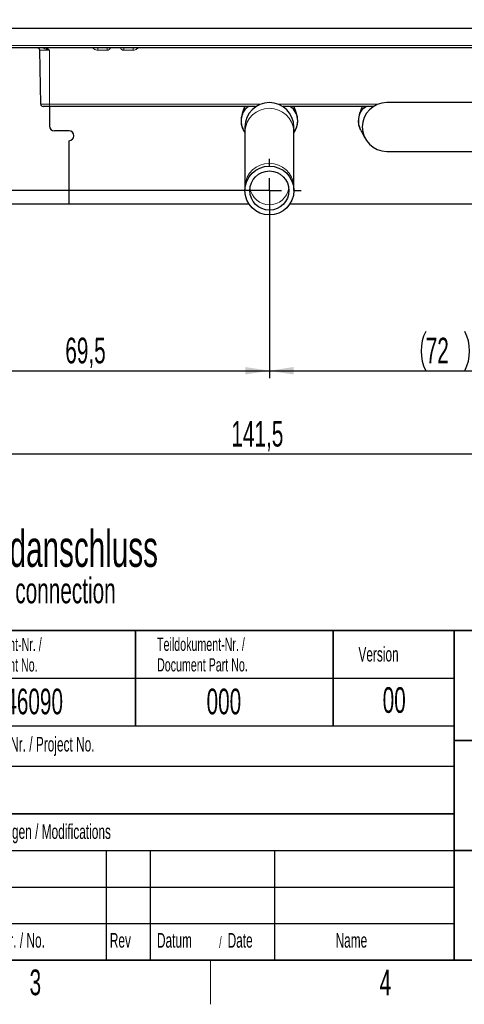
# Paper-space layout 'Blatt3' of a CAD drawing. Header units: millimetres. Extents: x 5 to 418, y 2 to 292.
# Tile 2 of 40: x 143 to 204, y 6 to 140. Entities that reach past the tile are written whole.
import ezdxf

# ---------------------------------------------------------------- set-up
doc = ezdxf.new("R2010")
doc.units = ezdxf.units.MM
doc.layers.add('SLD-0', color=7, linetype='Continuous')
doc.styles.add('SLDTEXTSTYLE0', font='TXT', dxfattribs={"width": 0.605})
doc.dimstyles.new('SLDDIMSTYLE5', dxfattribs={"dimtxt": 3.5, "dimasz": 3.302, "dimexe": 0, "dimexo": 0.0625, "dimgap": 0.875, "dimtad": 1, "dimlfac": 1.5, "dimrnd": 1e-09, "dimzin": 12, "dimdsep": 46, "dimtxsty": 'SLDTEXTSTYLE0', "dimsah": 1, "dimcen": 0.09, "dimadec": 0, "dimazin": 3, "dimtfac": 1, "dimtofl": 0, "dimtmove": 0, "dimatfit": 3, "dimfxl": 1, "dimfrac": 2, "dimtolj": 1, "dimtzin": 12, "dimarcsym": 0})

# ---------------------------------------------------------------- blocks, each defined once
blk = doc.blocks.new('_D_13')
at = {"layer": 'SLD-0', "color": 7}
for p, q in [((177.28, 117), (177.28, 91.42)), ((225.28, 117), (225.28, 91.42)), ((177.28, 92.42), (225.28, 92.42))]:
    blk.add_line(p, q, dxfattribs=at)
for centre, start, end in [((203.98, 95.11), 153.4349, 206.5651), ((198.58, 95.11), 333.4349, 26.5651)]:
    blk.add_arc(centre, 6.01, start, end, dxfattribs=at)
for points in [[(177.28, 92.42), (180.58, 91.91), (180.58, 92.93)], [(225.28, 92.42), (221.98, 92.93), (221.98, 91.91)]]:
    blk.add_solid(points, dxfattribs=at)
at = {"layer": 'SLD-0', "color": 7, "insert": (198.61, 96.93), "char_height": 3.5, "attachment_point": 1, "style": 'SLDTEXTSTYLE0'}
blk.add_mtext('72', dxfattribs=at)
blk = doc.blocks.new('_D_14')
at = {"layer": 'SLD-0', "color": 7}
for p, q in [((130.95, 139.14), (130.95, 91.42)), ((177.28, 117), (177.28, 91.42)), ((130.95, 92.42), (177.28, 92.42))]:
    blk.add_line(p, q, dxfattribs=at)
for points in [[(130.95, 92.42), (134.25, 91.91), (134.25, 92.93)], [(177.28, 92.42), (173.98, 92.93), (173.98, 91.91)]]:
    blk.add_solid(points, dxfattribs=at)
at = {"layer": 'SLD-0', "color": 7, "insert": (149.44, 96.93), "char_height": 3.5, "attachment_point": 1, "style": 'SLDTEXTSTYLE0'}
blk.add_mtext('69,5', dxfattribs=at)
blk = doc.blocks.new('_D_15')
at = {"layer": 'SLD-0', "color": 7}
for p, q in [((130.95, 139.14), (130.95, 80.07)), ((225.28, 117), (225.28, 80.07)), ((130.95, 81.07), (225.28, 81.07))]:
    blk.add_line(p, q, dxfattribs=at)
for points in [[(130.95, 81.07), (134.25, 80.56), (134.25, 81.57)], [(225.28, 81.07), (221.98, 81.57), (221.98, 80.56)]]:
    blk.add_solid(points, dxfattribs=at)
at = {"layer": 'SLD-0', "color": 7, "insert": (172.1, 85.58), "char_height": 3.5, "attachment_point": 1, "style": 'SLDTEXTSTYLE0'}
blk.add_mtext('141,5', dxfattribs=at)
blk = doc.blocks.new('_D_16')
at = {"layer": 'SLD-0', "color": 7}
for p, q in [((130.95, 139.14), (130.95, 268.93)), ((320.95, 139.14), (320.95, 268.93)), ((130.95, 267.93), (320.95, 267.93))]:
    blk.add_line(p, q, dxfattribs=at)
for points in [[(130.95, 267.93), (134.25, 267.42), (134.25, 268.43)], [(320.95, 267.93), (317.65, 268.43), (317.65, 267.42)]]:
    blk.add_solid(points, dxfattribs=at)
at = {"layer": 'SLD-0', "color": 7, "insert": (221.94, 272.44), "char_height": 3.5, "attachment_point": 1, "style": 'SLDTEXTSTYLE0'}
blk.add_mtext('285', dxfattribs=at)
blk = doc.blocks.new('_D_17')
at = {"layer": 'SLD-0', "color": 7}
for p, q in [((185.6, 256.4), (106.29, 256.4)), ((107.29, 256.4), (107.29, 136.47)), ((134.28, 136.47), (106.29, 136.47))]:
    blk.add_line(p, q, dxfattribs=at)
for points in [[(107.29, 256.4), (106.78, 253.1), (107.8, 253.1)], [(107.29, 136.47), (107.8, 139.77), (106.78, 139.77)]]:
    blk.add_solid(points, dxfattribs=at)
at = {"layer": 'SLD-0', "color": 7, "insert": (102.78, 190.42), "char_height": 3.5, "attachment_point": 1, "rotation": 90, "style": 'SLDTEXTSTYLE0'}
blk.add_mtext('179,9', dxfattribs=at)
blk = doc.blocks.new('_D_18')
at = {"layer": 'SLD-0', "color": 7}
for p, q in [((134.28, 136.47), (106.22, 136.47)), ((107.22, 136.47), (107.22, 115.14)), ((149.95, 115.14), (106.22, 115.14))]:
    blk.add_line(p, q, dxfattribs=at)
for centre, start, end in [((104.54, 123.11), 63.4349, 116.5651), ((104.54, 128.5), 243.4349, 296.5651)]:
    blk.add_arc(centre, 6.01, start, end, dxfattribs=at)
for points in [[(107.22, 136.47), (106.72, 133.17), (107.73, 133.17)], [(107.22, 115.14), (107.73, 118.44), (106.72, 118.44)]]:
    blk.add_solid(points, dxfattribs=at)
at = {"layer": 'SLD-0', "color": 7, "insert": (102.71, 123.13), "char_height": 3.5, "attachment_point": 1, "rotation": 90, "style": 'SLDTEXTSTYLE0'}
blk.add_mtext('32', dxfattribs=at)
blk = doc.blocks.new('_D_19')
at = {"layer": 'SLD-0', "color": 7}
for p, q in [((134.28, 136.47), (118.95, 136.47)), ((119.95, 136.47), (119.95, 117)), ((177.28, 117), (118.95, 117))]:
    blk.add_line(p, q, dxfattribs=at)
for points in [[(119.95, 136.47), (119.44, 133.17), (120.46, 133.17)], [(119.95, 117), (120.46, 120.31), (119.44, 120.31)]]:
    blk.add_solid(points, dxfattribs=at)
at = {"layer": 'SLD-0', "color": 7, "insert": (115.44, 122.06), "char_height": 3.5, "attachment_point": 1, "rotation": 90, "style": 'SLDTEXTSTYLE0'}
blk.add_mtext('29,2', dxfattribs=at)
blk = doc.blocks.new('SW_CENTERMARKSYMBOL_0')
at = {"layer": 'SLD-0', "color": 0}
for p, q in [((0, 3.33), (0, 4.33)), ((0, 0), (0, 1.67)), ((-3.33, 0), (-4.33, 0)), ((0, 0), (-1.67, 0)), ((0, 0), (0, -1.67)), ((0, 0), (1.67, 0)), ((3.33, 0), (4.33, 0)), ((0, -3.33), (0, -4.33))]:
    blk.add_line(p, q, dxfattribs=at)

psp = doc.layouts.new('Blatt3')

# ---------------------------------------------------------------- linework, layer by layer
at = {"color": 7, "linetype": 'Continuous', "lineweight": 25}
for p, q in [((134.2826, 139.1382), (317.6159, 139.1382)), ((317.6159, 136.4716), (134.2826, 136.4716)), ((146.0832, 128.7991), (145.9549, 136.1441)), ((209.2826, 129.0049), (193.2826, 129.0049)), ((147.2826, 128.4716), (146.4164, 128.4716)), ((147.2826, 128.4716), (147.2826, 125.8049)), ((174.6912, 128.4716), (147.2826, 128.4716)), ((173.9271, 128.4716), (173.5498, 127.3339)), ((173.6355, 127.5592), (173.7078, 127.8089)), ((173.7078, 127.8089), (173.9276, 128.4716)), ((174.4819, 128.4716), (174.2295, 128.3163)), ((190.6912, 128.4716), (179.8739, 128.4716)), ((180.9492, 127.5334), (180.5903, 128.0908)), ((180.6375, 128.4716), (180.8573, 127.8089)), ((181.0153, 127.3339), (180.638, 128.4716)), ((180.8573, 127.8089), (180.9296, 127.5592)), ((189.9271, 128.4716), (189.5498, 127.3339)), ((189.6159, 127.5334), (189.9749, 128.0908)), ((189.7078, 127.8089), (189.6355, 127.5592)), ((189.9276, 128.4716), (189.7078, 127.8089)), ((189.9749, 128.0908), (190.2295, 128.3163)), ((173.5955, 127.4716), (173.7005, 127.4716)), ((180.9412, 127.4716), (180.9697, 127.4716)), ((189.4857, 125.9187), (189.416, 126.5492)), ((189.5955, 127.4716), (189.6239, 127.4716)), ((149.9492, 125.1382), (147.9492, 125.1382)), ((173.739, 125.2544), (173.9492, 124.8636)), ((173.9492, 125.6716), (173.9492, 125.0891)), ((173.9492, 125.0891), (173.9492, 117.5874)), ((180.6159, 125.0891), (180.6159, 125.6716)), ((180.6159, 124.8636), (180.8265, 125.2551)), ((180.6159, 117.5874), (180.6159, 125.0891)), ((189.7179, 125.2942), (189.4857, 125.9187)), ((149.9492, 115.1382), (149.9492, 123.8049)), ((193.2826, 122.3382), (209.2826, 122.3382)), ((173.9492, 117.5874), (173.9492, 117.0049)), ((180.6159, 117.0049), (180.6159, 117.5874)), ((174.5209, 115.1382), (149.9492, 115.1382)), ((222.5209, 115.1382), (180.0442, 115.1382))]:
    psp.add_line(p, q, dxfattribs=at)
at = {"color": 7, "linetype": 'Continuous', "lineweight": 18}
for p, q in [((134.2826, 136.7991), (317.6159, 136.7991)), ((147.2826, 136.1441), (145.9549, 136.1441)), ((147.2826, 136.1441), (147.2826, 128.7991)), ((153.8602, 136.4716), (153.8602, 136.1441)), ((155.156, 136.1441), (153.8602, 136.1441)), ((155.156, 136.4716), (155.156, 136.1441)), ((157.4091, 136.4716), (157.4091, 136.1441)), ((158.7049, 136.1441), (157.4091, 136.1441)), ((158.7049, 136.4716), (158.7049, 136.1441)), ((146.0832, 128.7991), (147.2826, 128.7991)), ((147.2826, 128.7991), (176.1294, 128.7991)), ((147.2826, 128.7991), (147.2826, 128.4716)), ((178.4357, 128.7991), (192.1294, 128.7991)), ((173.5498, 127.3339), (173.648, 127.3339))]:
    psp.add_line(p, q, dxfattribs=at)
at = {"color": 7, "linetype": 'Continuous', "lineweight": 25}
for radius in [3.3333, 2.6667]:
    psp.add_circle((177.2826, 117.0049), radius, dxfattribs=at)
for centre, radius, start, end in [((145.6217, 136.1382), 0.3333, 1, 90), ((177.2826, 125.6716), 3.3333, 0, 180), ((193.2826, 125.6716), 3.3333, 90, 270), ((146.4164, 128.8049), 0.3333, 181, 270), ((175.3159, 126.8329), 1.8387, 136.832037, 157.604155), ((175.3159, 126.8329), 1.8387, 126.216086, 136.832037), ((179.2492, 126.8464), 1.8251, 22.985927, 62.919721), ((179.2492, 126.8329), 1.8387, 53.783928, 63.026996), ((179.2492, 126.8329), 1.8387, 43.168038, 53.783928), ((191.3159, 126.8329), 1.8387, 116.972869, 126.216085), ((176.0492, 126.5049), 2.6333, 161.650892, 217.110976), ((176.0675, 126.5232), 2.6516, 179.438722, 193.177082), ((178.5159, 126.5049), 2.6333, 328.81141, 18.349108), ((178.4976, 126.5232), 2.6516, 0.561278, 22.395845), ((178.4976, 126.5232), 2.6516, 346.822917, 0.561278), ((192.0492, 126.5049), 2.6333, 161.650892, 207.564256), ((192.0675, 126.5232), 2.6516, 157.604155, 179.438722), ((147.9492, 125.8049), 0.6667, 180, 270), ((149.9492, 124.4716), 0.6667, 270, 90), ((176.0675, 126.5232), 2.6516, 193.177082, 207.612097), ((178.4976, 126.5232), 2.6516, 332.387903, 346.822917)]:
    psp.add_arc(centre, radius, start, end, dxfattribs=at)
at = {"color": 7, "linetype": 'Continuous', "lineweight": 18}
for centre, radius, start, end in [((131.9931, 144.3809), 16.5707, 331.118771, 331.490227), ((155.156, 136.6107), 0.4667, 270, 342.65166), ((157.4091, 136.6107), 0.4667, 197.34834, 270), ((177.2826, 124.8906), 3.3392, 3.406288, 176.593712), ((177.2826, 117.389), 3.3392, 3.406288, 176.593712), ((177.2826, 117.7577), 2.6875, 189.649736, 350.350264)]:
    psp.add_arc(centre, radius, start, end, dxfattribs=at)
for points, knots in [([(147.2826, 136.1441), (147.2806, 136.1447), (147.2768, 136.1458), (147.263, 136.1501), (147.2155, 136.1646), (146.9559, 136.2443), (146.7119, 136.316), (146.5028, 136.3773)], [0, 0, 0, 0, 0.00730618, 0.01458156, 0.05228863, 0.18805031, 1, 1, 1, 1]), ([(146.8244, 136.4716), (146.9795, 136.3683), (147.136, 136.2641), (147.2812, 136.1452), (147.2826, 136.1441)], [0, 0, 0, 0, 0.99085725, 1, 1, 1, 1]), ([(153.8602, 136.1441), (153.7689, 136.1544), (153.5866, 136.175), (153.3554, 136.2968), (153.249, 136.4186), (153.2027, 136.4716)], [0, 0, 0, 0, 0.36216948, 0.72274301, 1, 1, 1, 1]), ([(159.3186, 136.4266), (159.2858, 136.3898), (159.1923, 136.2849), (158.978, 136.1756), (158.796, 136.1546), (158.7049, 136.1441)], [0, 0, 0, 0, 0.21191347, 0.60508661, 1, 1, 1, 1])]:
    psp.add_open_spline(points, degree=3, knots=knots, dxfattribs=at)
at = {"color": 7, "linetype": 'Continuous', "lineweight": 25}
for points in [[(174.4849, 128.4716), (174.3032, 128.3569), (173.9398, 128.1275), (173.737, 127.7487), (173.6355, 127.5592)], [(189.6355, 127.5592), (189.737, 127.7487), (189.9398, 128.1275), (190.3032, 128.3569), (190.4849, 128.4716)]]:
    psp.add_open_spline(points, degree=3, dxfattribs=at)
for points, knots in [([(175.3872, 128.4716), (175.3756, 128.4716), (175.3533, 128.4716), (175.3088, 128.4716), (175.256, 128.4716), (175.191, 128.4716), (175.0923, 128.4716), (174.9595, 128.4716), (174.7418, 128.4716), (174.5859, 128.4716), (174.4819, 128.4716)], [0, 0, 0, 0, 0.07724323, 0.1486822, 0.22092915, 0.29587772, 0.37152498, 0.52862524, 0.68587552, 1, 1, 1, 1]), ([(180.0832, 128.4716), (180.0221, 128.4716), (179.8999, 128.4716), (179.7085, 128.4716), (179.5473, 128.4716), (179.4236, 128.4716), (179.326, 128.4716), (179.2384, 128.4716), (179.1983, 128.4716), (179.1779, 128.4716)], [0, 0, 0, 0, 0.18620863, 0.37264407, 0.55869784, 0.65188495, 0.74543411, 0.87039967, 1, 1, 1, 1]), ([(191.3872, 128.4716), (191.3677, 128.4716), (191.328, 128.4716), (191.2417, 128.4716), (191.1435, 128.4716), (191.0198, 128.4716), (190.8581, 128.4716), (190.6658, 128.4716), (190.5432, 128.4716), (190.4819, 128.4716)], [0, 0, 0, 0, 0.12465478, 0.25318707, 0.34571325, 0.4388746, 0.62633053, 0.81308312, 1, 1, 1, 1]), ([(191.7582, 128.6026), (191.7432, 128.5968), (191.6231, 128.5508), (191.4973, 128.5085), (191.3872, 128.4716)], [0, 0, 0, 0, 0.12484421, 1, 1, 1, 1]), ([(173.6159, 127.5334), (173.56, 127.3771), (173.4461, 127.0587), (173.4262, 126.7211), (173.416, 126.5492)], [0, 0, 0, 0, 0.4908705, 1, 1, 1, 1]), ([(189.7427, 125.2478), (189.8386, 125.0716), (190.0297, 124.7205), (190.2034, 124.3754), (190.2899, 124.2036)], [0, 0, 0, 0, 0.50195984, 1, 1, 1, 1])]:
    psp.add_open_spline(points, degree=3, knots=knots, dxfattribs=at)
at = {"layer": 'SLD-0', "lineweight": 35}
for p, q in [((135, 57), (408, 57)), ((159, 57), (159, 44)), ((186, 57), (186, 44)), ((202.5, 57), (202.5, 12)), ((202.5, 42), (259, 42)), ((135, 32), (202.5, 32)), ((202.5, 27), (259, 27)), ((26, 12), (408, 12)), ((135, 12), (408, 12))]:
    psp.add_line(p, q, dxfattribs=at)
at = {"layer": 'SLD-0'}
for p, q in [((135, 50.5), (202.5, 50.5)), ((135, 38.5), (202.5, 38.5)), ((135, 27), (202.5, 27)), ((155, 27), (155, 12)), ((161, 27), (161, 12)), ((178, 27), (178, 12)), ((135, 22), (202.5, 22)), ((135, 17), (202.5, 17))]:
    psp.add_line(p, q, dxfattribs=at)
at = {"layer": 'SLD-0', "lineweight": 25}
psp.add_line((135, 44), (202.5, 44), dxfattribs=at)
at = {"layer": 'SLD-0', "lineweight": 18}
psp.add_line((169.25, 6), (169.25, 12), dxfattribs=at)

# ---------------------------------------------------------------- block references
at = {"layer": 'SLD-0', "color": 7}
psp.add_blockref('SW_CENTERMARKSYMBOL_0', (177.2826, 117.0049), dxfattribs=at)

# ---------------------------------------------------------------- texts
at = {"layer": 'SLD-0', "color": 7, "attachment_point": 1, "style": 'SLDTEXTSTYLE0'}
for s, insert, char_height in [('Fluidanschluss', (135.3244, 70.6712), 5), ('fluid connection', (136.6369, 64.2027), 3.5)]:
    psp.add_mtext(s, dxfattribs=dict(at, insert=insert, char_height=char_height))
at = {"layer": 'SLD-0', "style": 'SLDTEXTSTYLE0'}
for s, insert, char_height, attachment_point in [('Dokument-Nr. /', (136.354, 55.9891), 1.8, 1), ('Teildokument-Nr. /', (161.9554, 56.0073), 1.8, 1), ('Version', (189.4285, 54.7601), 2, 1), ('Document No.', (136.354, 53.1891), 1.8, 1), ('Document Part No.', (161.9554, 53.2073), 1.8, 1), ('10046090', (136.5297, 49.0581), 3.5, 1), ('000', (168.711, 49.0581), 3.5, 1), ('00', (194.3073, 49.2527), 3.5, 2), ('Projekt-Nr. / Project No.', (136.3454, 42.4834), 2, 1), ('Änderungen / Modifications', (136.0531, 30.5619), 2, 1), ('Nr. / No.', (140.6365, 15.7244), 2, 1), ('Rev', (155.5183, 15.7244), 2, 1), ('Datum', (161.9462, 15.7244), 2, 1), ('/', (170.4292, 15.2243), 1.5, 1), ('Date', (171.5854, 15.7244), 2, 1), ('Name', (186.3108, 15.729), 2, 1), ('3', (145.3527, 10.743), 3.5, 2), ('4', (193.1027, 10.743), 3.5, 2)]:
    psp.add_mtext(s, dxfattribs=dict(at, insert=insert, char_height=char_height, attachment_point=attachment_point))

# ---------------------------------------------------------------- dimensions: what is measured, and where the dimension line sits
at = {"layer": 'SLD-0', "color": 7}
for base, p2, picture, middle in [((320.9492, 267.9266), (320.9492, 139.1382), '_D_16', (225.9492, 267.9266)), ((177.2826, 92.4206), (177.2826, 117.0049), '_D_14', (154.1159, 92.4206)), ((225.2826, 81.0657), (225.2826, 117.0049), '_D_15', (178.1159, 81.0657))]:
    dim = psp.add_linear_dim(base=base, p1=(130.9492, 139.1382), p2=p2, dimstyle='SLDDIMSTYLE5', dxfattribs=at)
    dim.commit()
    dim.dimension.update_dxf_attribs({"geometry": picture, "text_midpoint": middle, "dimtype": 160})
for base, p1, p2, picture, middle in [((107.2877, 136.4716), (185.6044, 256.4049), (134.2826, 136.4716), '_D_17', (107.2877, 196.4382)), ((119.9494, 117.0049), (134.2826, 136.4716), (177.2826, 117.0049), '_D_19', (119.9494, 126.7382))]:
    dim = psp.add_linear_dim(base=base, p1=p1, p2=p2, angle=90, dimstyle='SLDDIMSTYLE5', dxfattribs=at)
    dim.commit()
    dim.dimension.update_dxf_attribs({"geometry": picture, "text_midpoint": middle, "dimtype": 160})
dim = psp.add_linear_dim(base=(107.2246, 115.1382), p1=(134.2826, 136.4716), p2=(149.9492, 115.1382), angle=90, text='(<>)', dimstyle='SLDDIMSTYLE5', dxfattribs=at)
dim.commit()
dim.dimension.update_dxf_attribs({"geometry": '_D_18', "text_midpoint": (107.2246, 125.8049), "dimtype": 160})
dim = psp.add_linear_dim(base=(225.2826, 92.4206), p1=(177.2826, 117.0049), p2=(225.2826, 117.0049), text='(<>)', dimstyle='SLDDIMSTYLE5', dxfattribs=at)
dim.commit()
dim.dimension.update_dxf_attribs({"geometry": '_D_13', "text_midpoint": (201.2826, 92.4206), "dimtype": 160})

doc.saveas('drawing.dxf')
